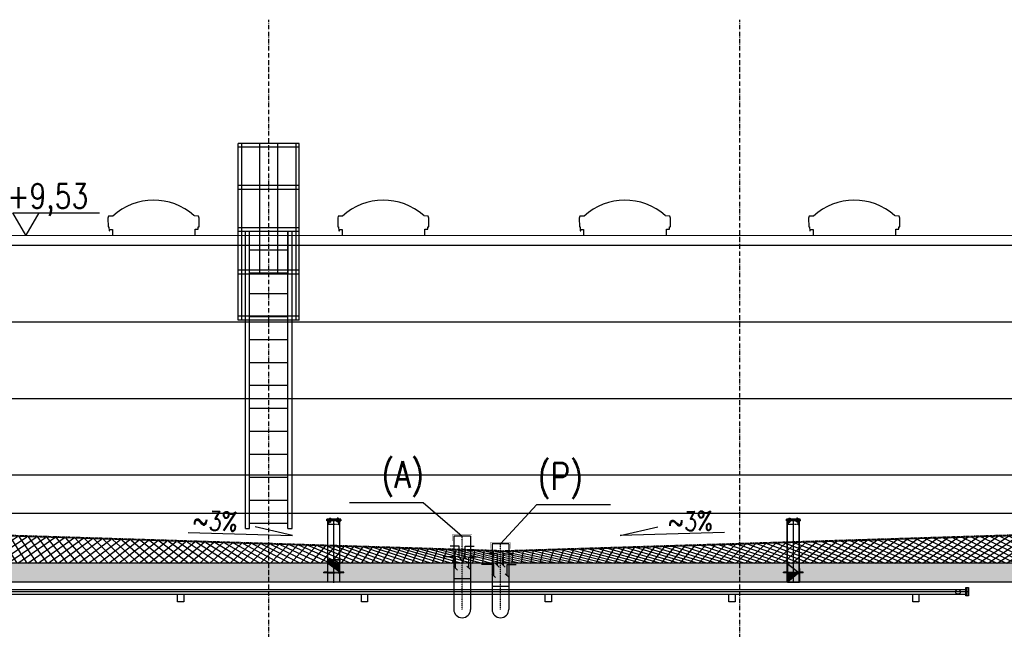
# Model space of a CAD drawing. Header units: centimetres. Extents: x 657501712 to 657529232, y 555122765 to 555182979.
# Tile 34 of 78: x 657503637 to 657504923, y 555124235 to 555125031. Entities that reach past the tile are written whole.
import ezdxf
from ezdxf.enums import TextEntityAlignment as Align

# ---------------------------------------------------------------- set-up
doc = ezdxf.new("R2010")
doc.units = ezdxf.units.CM
doc.header["$LTSCALE"] = 0.1
for name, pattern in [('ZKZOK_PW_06_00_300$0$ACAD_ISO04W100', [30.5, 24, -3, 0.5, -3]), ('ZKZOK_PW_06_00_300$0$ACAD_ISO10W100', [18.5, 12, -3, 0.5, -3]), ('ZKZOK_PW_06_00_300$0$CENTER', [2, 1.25, -0.25, 0.25, -0.25]), ('ZKZOK_PW_06_00_300$0$DASHED', [0.75, 0.5, -0.25]), ('ZKZOK_PW_06_00_300$0$HIDDEN', [0.375, 0.25, -0.125]), ('ZKZOK_PW_06_00_300$0$STRICHPUNKT', [1, 0.5, -0.25, 0, -0.25]), ('ZKZOK_PW_06_00_300$0$STRICHPUNKT2', [12.7, 6.35, -3.175, 0, -3.175])]:
    doc.linetypes.add(name, pattern=pattern)
for name, color, linetype in [('xrefs', 7, 'Continuous'), ('ZKZOK_PW_06_00_300$0$A_GB_100H', 9, 'Continuous'), ('ZKZOK_PW_06_00_300$0$A_GB_101T', 1, 'Continuous'), ('ZKZOK_PW_06_00_300$0$A_GB_262L', 4, 'ZKZOK_PW_06_00_300$0$DASHED'), ('ZKZOK_PW_06_00_300$0$A_GB_300L', 1, 'Continuous'), ('ZKZOK_PW_06_00_300$0$A_GB_360L', 9, 'Continuous'), ('ZKZOK_PW_06_00_300$0$FERMENTER', 7, 'Continuous'), ('ZKZOK_PW_06_00_300$0$G_GB_030L', 7, 'ZKZOK_PW_06_00_300$0$ACAD_ISO04W100'), ('ZKZOK_PW_06_00_300$0$S_GB_102T', 2, 'Continuous'), ('ZKZOK_PW_06_00_300$0$S_GB_201L', 1, 'Continuous'), ('ZKZOK_PW_06_00_300$0$S_GB_301D', 1, 'Continuous'), ('ZKZOK_PW_06_00_300$0$S_GB_303L', 3, 'Continuous'), ('ZKZOK_PW_06_00_300$0$S_GB_307L', 7, 'Continuous'), ('ZKZOK_PW_06_00_300$0$S_GB_309H', 9, 'Continuous'), ('ZKZOK_PW_06_00_300$0$S_GB_309L', 9, 'Continuous'), ('ZKZOK_PW_06_00_300$0$S_GB_400D', 1, 'Continuous'), ('ZKZOK_PW_06_00_300$0$S_GB_401L', 1, 'Continuous'), ('ZKZOK_PW_06_00_300$0$S_GB_402L', 2, 'Continuous'), ('ZKZOK_PW_06_00_300$0$S_GB_403L', 3, 'Continuous'), ('ZKZOK_PW_06_00_300$0$S_GB_407L', 7, 'Continuous'), ('ZKZOK_PW_06_00_300$0$S_GB_409H', 9, 'Continuous'), ('ZKZOK_PW_06_00_300$0$S_GB_409L', 9, 'Continuous'), ('ZKZOK_PW_06_00_300$0$Schweißnaht', 7, 'Continuous'), ('ZKZOK_PW_06_00_300$0$Temp-lanze', 4, 'Continuous')]:
    doc.layers.add(name, color=color, linetype=linetype)
doc.styles.add('ZKZOK_PW_06_00_300$0$ISOCP', font='isocp.shx')
doc.styles.add('ZKZOK_PW_06_00_300$0$ROMANS', font='romans.shx', dxfattribs={"width": 0.8})
doc.dimstyles.new('ZKZOK_PW_06_00_300$0$SST 1_100', dxfattribs={"dimscale": 50, "dimtxt": 4, "dimasz": 3, "dimexe": 2, "dimexo": 6, "dimgap": 2, "dimtad": 1, "dimdec": 0, "dimzin": 1, "dimdsep": 46, "dimtxsty": 'ZKZOK_PW_06_00_300$0$ISOCP', "dimblk": 'ZKZOK_PW_06_00_300$0$_OBLIQUE', "dimcen": 2, "dimdle": 1, "dimclrd": 256, "dimclre": 256, "dimclrt": 256, "dimadec": 0, "dimazin": 0, "dimtfac": 1, "dimtdec": 0, "dimtix": 1, "dimtmove": 2, "dimatfit": 3, "dimldrblk": 'ZKZOK_PW_06_00_300$0$_OBLIQUE', "dimfxl": 4, "dimfxlon": 1, "dimtfill": 1, "dimarcsym": 0})
pattern_1 = [(360, (-606824.3806991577, -35883.3379535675), (3.730349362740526e-14, 111.125), []), (59.99999999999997, (-606824.3806991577, -35883.3379535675), (-96.2370729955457, 55.56250000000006), []), (120, (-606824.3806991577, -35883.3379535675), (-96.23707299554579, -55.56249999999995), [])]
pattern_2 = [(45, (-130, 530), (-2.245064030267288, 2.245064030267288), [])]
pattern_3 = [(45, (-130, 530), (-0.8980256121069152, 0.8980256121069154), []), (135, (-130, 530), (-0.8980256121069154, -0.8980256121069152), [])]

# ---------------------------------------------------------------- blocks, each defined once
blk = doc.blocks.new('ZKZOK_PW_06_00_300$0$A$C4AB840FB')
at = {"color": 9}
for p, q in [((20966.91892206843, -70.99999999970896), (-74.51748066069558, -71)), ((-74.51748066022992, -102.5), (20933.93640272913, -102.499999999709)), ((102.5, -39.5), (20933.93640272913, -39.49999999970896))]:
    blk.add_line(p, q, dxfattribs=at)
for points in [[(10721.63671887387, -102.4999999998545), (10721.63671887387, -203.0024463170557), (10641.02348902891, -203.0024463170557), (10641.02348902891, -102.4999999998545)], [(13121.63671887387, -102.4999999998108), (13121.63671887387, -203.0024463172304), (13041.02348902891, -203.0024463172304), (13041.02348902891, -102.4999999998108)], [(15521.63671887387, -102.4999999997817), (15521.63671887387, -203.0024463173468), (15441.02348902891, -203.0024463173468), (15441.02348902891, -102.4999999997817)], [(17921.63671887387, -102.4999999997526), (17921.63671887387, -203.0024463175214), (17841.02348902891, -203.0024463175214), (17841.02348902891, -102.4999999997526)], [(20321.63671887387, -102.4999999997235), (20321.63671887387, -203.002446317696), (20241.02348902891, -203.002446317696), (20241.02348902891, -102.4999999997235)], [(20947.85818805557, -16.14436657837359), (20947.85818805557, -125.8556334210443), (20933.93640272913, -125.8556334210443), (20933.93640272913, -16.14436657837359)], [(20966.91892206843, -16.14436657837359), (20966.91892206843, -125.8556334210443), (20952.99713674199, -125.8556334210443), (20952.99713674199, -16.14436657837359)]]:
    blk.add_lwpolyline(points, close=True, dxfattribs=at)
blk.add_circle((20831.50839838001, -70.99999999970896), 31.50000000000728, dxfattribs=at)
blk = doc.blocks.new('ZKZOK_PW_06_00_300$0$_OBLIQUE')
at = {"color": 0, "linetype": 'ByBlock'}
blk.add_line((-0.5, -0.5), (0.5, 0.5), dxfattribs=at)
blk = doc.blocks.new('ZKZOK_PW_06_00_300$0$st_113')
for p, q in [((305.0000000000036, 109.5499999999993), (3.637978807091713e-12, 109.5499999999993)), ((305.0000000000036, 109.5499999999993), (305.0000000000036, -109.5499999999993)), ((305.0000000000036, -109.5499999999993), (3.637978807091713e-12, -109.5499999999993))]:
    blk.add_line(p, q)
blk.add_arc((3.637978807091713e-12, 0), 109.5499999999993, 90, 270)
blk = doc.blocks.new('ZKZOK_PW_06_00_300$0$A$C35254FA0')
at = {"layer": 'ZKZOK_PW_06_00_300$0$S_GB_409H'}
h = blk.add_hatch(dxfattribs=at)
h.set_pattern_fill('ANSI31', color=256, style=0)
h.set_pattern_definition(pattern_2)
h.paths.add_polyline_path([(-90, 824), (-90, 814), (-54.5, 814), (-54.5, 824), (-61.1730769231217, 824)])
h.paths.add_polyline_path([(-10, 814), (-10, 824), (-45.5, 824), (-45.5, 814)])
h.paths.add_polyline_path([(10, 824), (10, 814), (45.49999999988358, 814), (45.49999999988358, 824), (38.8269230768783, 824)])
h.paths.add_polyline_path([(90, 814), (90, 824), (54.49999999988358, 824), (54.49999999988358, 814)])
h = blk.add_hatch(dxfattribs=at)
h.set_pattern_fill('ANSI31', color=256, style=0)
h.set_pattern_definition(pattern_2)
h.paths.add_polyline_path([(-90, 812), (-90, 802), (-54.5, 802), (-54.5, 812), (-75, 812)])
h.paths.add_polyline_path([(-20, 802), (-20, 812), (-45.5, 812), (-45.5, 802), (-38.82692307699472, 802)])
h.paths.add_polyline_path([(45.49999999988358, 802), (45.49999999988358, 812), (20, 812), (20, 802)])
h.paths.add_polyline_path([(90, 802), (90, 812), (54.49999999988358, 812), (54.49999999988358, 802), (61.17307692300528, 802)])
h = blk.add_hatch(dxfattribs=at)
h.set_pattern_fill('ANSI37', color=256, scale=0.4, style=0)
h.set_pattern_definition(pattern_3)
h.paths.add_polyline_path([(-74, 802), (-89, 802), (-89, 800), (-74, 800)])
h = blk.add_hatch(dxfattribs=at)
h.set_pattern_fill('ANSI37', color=256, scale=0.4, style=0)
h.set_pattern_definition(pattern_3)
h.paths.add_polyline_path([(0, 814), (0, 812), (45.49999999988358, 812), (45.49999999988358, 814)])
h.paths.add_polyline_path([(-45.5, 814), (-45.5, 812), (0, 812), (0, 814)])
h.paths.add_polyline_path([(75, 812), (75, 814), (54.49999999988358, 814), (54.49999999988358, 812)])
h.paths.add_polyline_path([(-75, 814), (-75, 812), (-54.5, 812), (-54.5, 814)])
h = blk.add_hatch(dxfattribs=at)
h.set_pattern_fill('ANSI31', color=256, style=0)
h.set_pattern_definition(pattern_2)
h.paths.add_polyline_path([(-74, 752), (-64, 752), (-64, 802), (-74, 802)])
h = blk.add_hatch(dxfattribs=at)
h.set_pattern_fill('ANSI31', color=256, style=0)
h.set_pattern_definition([(135, (130, 530), (2.245064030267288, 2.245064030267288), [])])
h.paths.add_polyline_path([(74, 752), (64, 752), (64, 802), (74, 802)])
h = blk.add_hatch(dxfattribs=at)
h.set_pattern_fill('ANSI37', color=256, scale=0.4, style=0)
h.set_pattern_definition([(135, (130, 530), (0.8980256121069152, 0.8980256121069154), []), (45.00000000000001, (130, 530), (0.8980256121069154, -0.8980256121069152), [])])
h.paths.add_polyline_path([(74, 802), (74, 800), (89, 800), (89, 802)])
h = blk.add_hatch(dxfattribs=at)
h.set_pattern_fill('ANSI31', color=256, scale=2, angle=90, style=0)
h.set_pattern_definition([(135, (-130, 25), (-4.490128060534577, -4.490128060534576), [])])
h.paths.add_polyline_path([(-77, 295), (-80, 295), (-80, 245), (-77, 245)])
h.paths.add_polyline_path([(-77, 245), (-80, 245), (-80, 130), (-77, 130)])
h.paths.add_polyline_path([(-77, 130), (-80, 130), (-80, 120), (-77, 120)])
h.paths.add_polyline_path([(-77, 120), (-80, 120), (-80, 114), (-80, 0), (-77, 0)])
h.paths.add_polyline_path([(80, 120), (77, 120), (77, 0), (80, 0)])
h.paths.add_polyline_path([(80, 130), (77, 130), (77, 120), (80, 120)])
h.paths.add_polyline_path([(80, 245), (77, 245), (77, 130), (80, 130), (80, 136)])
h.paths.add_polyline_path([(80, 295), (77, 295), (77, 245), (80, 245)])
h = blk.add_hatch(dxfattribs=at)
h.set_pattern_fill('ANSI31', color=256, angle=90, style=0)
h.set_pattern_definition([(135, (-130, 25), (-2.245064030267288, -2.245064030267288), [])])
h.paths.add_polyline_path([(-80, 130), (-86, 130), (-130, 130), (-130, 120), (-80, 120)])
h.paths.add_polyline_path([(130, 130), (80, 130), (80, 120), (86, 120), (130, 120)])
at = {"layer": 'ZKZOK_PW_06_00_300$0$FERMENTER', "color": 1, "linetype": 'ZKZOK_PW_06_00_300$0$STRICHPUNKT2', "ltscale": 0.75}
for p, q in [((-50, 838.232692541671), (-50, 782.3419031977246)), ((49.99999999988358, 838.232692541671), (49.99999999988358, 782.3419031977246))]:
    blk.add_line(p, q, dxfattribs=at)
at = {"layer": 'ZKZOK_PW_06_00_300$0$S_GB_401L'}
for p, q in [((-59.1730769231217, 825.7307692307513), (-59.1730769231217, 832.6538461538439)), ((-59.1730769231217, 825.7307692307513), (-40.82692307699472, 825.7307692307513)), ((-59.1730769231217, 790.4719379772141), (-59.1730769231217, 798.6642456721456)), ((-56.02009282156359, 834.0384615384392), (-43.97990717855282, 834.0384615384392)), ((-56.02009282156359, 800.04886105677), (-43.97990717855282, 800.04886105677)), ((-56.02009282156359, 789.0873225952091), (-43.97990717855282, 789.0873225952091)), ((-54.15384615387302, 823.9999999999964), (-54.15384615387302, 802)), ((-54.15384615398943, 800.2692307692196), (-54.15384615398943, 800.04886105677)), ((-54.15384615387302, 789.0873225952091), (-54.15384615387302, 785.6257841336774)), ((-54.15384615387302, 785.6257841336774), (-45.84615384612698, 785.6257841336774)), ((-52.86710872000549, 832.6538461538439), (-52.86710872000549, 825.7307692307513)), ((-52.86710872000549, 798.6642456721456), (-52.86710872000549, 790.4719379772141)), ((-47.13289128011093, 832.6538461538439), (-47.13289128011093, 825.7307692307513)), ((-47.13289128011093, 798.6642456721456), (-47.13289128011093, 790.4719379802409)), ((-45.84615384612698, 823.9999999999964), (-45.84615384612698, 802)), ((-45.84615384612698, 800.2692307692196), (-45.84615384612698, 800.04886105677)), ((-45.84615384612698, 789.0873225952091), (-45.84615384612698, 785.6257841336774)), ((-40.82692307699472, 825.7307692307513), (-40.82692307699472, 832.6538461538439)), ((-40.82692307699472, 790.4719379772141), (-40.82692307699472, 798.6642456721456)), ((40.8269230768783, 825.7307692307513), (40.8269230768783, 832.6538461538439)), ((59.1730769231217, 825.7307692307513), (40.8269230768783, 825.7307692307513)), ((40.8269230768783, 790.4719379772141), (40.8269230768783, 798.6642456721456)), ((56.02009282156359, 834.0384615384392), (43.97990717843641, 834.0384615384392)), ((56.02009282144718, 800.04886105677), (43.97990717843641, 800.04886105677)), ((56.02009282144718, 789.0873225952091), (43.97990717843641, 789.0873225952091)), ((45.84615384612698, 823.9999999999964), (45.84615384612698, 802)), ((45.84615384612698, 789.0873225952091), (45.84615384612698, 785.6257841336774)), ((54.15384615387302, 785.6257841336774), (45.84615384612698, 785.6257841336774)), ((47.13289127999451, 832.6538461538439), (47.13289127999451, 825.7307692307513)), ((47.13289127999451, 798.6642456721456), (47.13289127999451, 790.4719379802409)), ((52.86710872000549, 832.6538461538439), (52.86710872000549, 825.7307692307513)), ((52.86710871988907, 798.6642456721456), (52.86710871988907, 790.4719379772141)), ((54.1538461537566, 823.9999999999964), (54.15384615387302, 802)), ((54.15384615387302, 789.0873225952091), (54.15384615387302, 785.6257841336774)), ((59.1730769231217, 825.7307692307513), (59.1730769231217, 832.6538461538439)), ((59.17307692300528, 790.4719379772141), (59.17307692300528, 798.6642456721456))]:
    blk.add_line(p, q, dxfattribs=at)
at = {"layer": 'ZKZOK_PW_06_00_300$0$S_GB_401L', "linetype": 'ZKZOK_PW_06_00_300$0$DASHED', "ltscale": 30}
for p, q in [((74, 752), (-74, 752)), ((-80, 130), (80, 130)), ((-80, 120), (80, 120))]:
    blk.add_line(p, q, dxfattribs=at)
at = {"layer": 'ZKZOK_PW_06_00_300$0$S_GB_401L'}
for points in [[(-61.1730769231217, 824), (-38.82692307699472, 824), (-38.82692307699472, 825.7307692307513), (-61.1730769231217, 825.7307692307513)], [(-61.1730769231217, 800.2692307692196), (-38.82692307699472, 800.2692307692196), (-38.82692307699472, 802), (-61.1730769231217, 802)], [(61.17307692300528, 824), (38.8269230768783, 824), (38.8269230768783, 825.7307692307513), (61.17307692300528, 825.7307692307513)], [(61.17307692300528, 800.2692307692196), (38.8269230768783, 800.2692307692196), (38.8269230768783, 802), (61.17307692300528, 802)]]:
    blk.add_lwpolyline(points, close=True, dxfattribs=at)
for centre, radius, start, end in [((-56.02009282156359, 829.7562367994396), 4.282224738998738, 42.58317655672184, 137.4168234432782), ((-56.02009282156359, 795.7666363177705), 4.282224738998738, 42.58317655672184, 137.4168234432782), ((-56.02009282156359, 793.3695473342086), 4.282224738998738, 222.583176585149, 317.416823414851), ((-50.00000000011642, 830.3777076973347), 3.660753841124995, 38.44533571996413, 141.5546642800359), ((-50, 796.3881072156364), 3.660753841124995, 38.44533571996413, 141.5546642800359), ((-50, 792.7480764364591), 3.660753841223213, 218.4453357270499, 321.5546642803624), ((-43.97990717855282, 829.7562367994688), 4.282224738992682, 42.58317655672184, 137.4168234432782), ((-43.97990717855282, 795.7666363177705), 4.282224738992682, 42.58317655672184, 137.4168234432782), ((-43.97990717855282, 793.3695473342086), 4.282224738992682, 222.5831765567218, 317.416823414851), ((43.97990717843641, 829.7562367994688), 4.282224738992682, 42.58317655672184, 137.4168234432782), ((43.97990717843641, 795.7666363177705), 4.282224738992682, 42.58317655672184, 137.4168234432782), ((43.97990717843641, 793.3695473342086), 4.282224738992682, 222.583176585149, 317.4168234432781), ((50, 830.3777076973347), 3.660753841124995, 38.44533571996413, 141.5546642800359), ((50, 796.3881072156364), 3.660753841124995, 38.44533571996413, 141.5546642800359), ((49.99999999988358, 792.7480764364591), 3.660753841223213, 218.4453357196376, 321.55466427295), ((56.02009282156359, 829.7562367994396), 4.282224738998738, 42.58317655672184, 137.4168234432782), ((56.02009282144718, 795.7666363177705), 4.282224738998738, 42.58317655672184, 137.4168234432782), ((56.02009282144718, 793.3695473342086), 4.282224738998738, 222.583176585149, 317.416823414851)]:
    blk.add_arc(centre, radius, start, end, dxfattribs=at)
at = {"layer": 'ZKZOK_PW_06_00_300$0$S_GB_403L'}
for p, q in [((90, 824), (-90, 824)), ((-90, 814), (-90, 824)), ((-90, 814), (-54.5, 814)), ((-54.5, 812), (-90, 812)), ((-90, 802), (-90, 812)), ((90, 802), (-90, 802)), ((-80, 0), (-80, 800)), ((-77, 0), (-77, 800)), ((-74, 752), (-74, 802)), ((-64, 752), (-64, 802)), ((-54.5, 824), (-54.5, 802)), ((-45.5, 824), (-45.5, 802)), ((-20, 802), (-20, 812)), ((-10, 814), (-10, 824)), ((10, 814), (10, 824)), ((20, 802), (20, 812)), ((45.49999999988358, 824), (45.49999999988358, 802)), ((54.49999999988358, 824), (54.49999999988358, 802)), ((90, 814), (54.49999999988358, 814)), ((90, 812), (54.49999999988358, 812)), ((64, 752), (64, 802)), ((74, 752), (74, 802)), ((77, 0), (77, 800)), ((80, 0), (80, 800)), ((90, 814), (90, 824)), ((90, 812), (90, 802)), ((-64, 752), (-74, 752)), ((64, 752), (74, 752)), ((-130, 120), (-130, 130)), ((-80, 130), (-130, 130)), ((130, 130), (80, 130)), ((130, 120), (130, 130)), ((-80, 120), (-130, 120)), ((130, 120), (80, 120))]:
    blk.add_line(p, q, dxfattribs=at)
for points in [[(-89, 800), (-74, 800), (-74, 802), (-89, 802)], [(89, 800), (74, 800), (74, 802), (89, 802)]]:
    blk.add_lwpolyline(points, close=True, dxfattribs=at)
for points in [[(45.49999999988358, 814), (-45.5, 814)], [(-45.5, 812), (45.49999999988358, 812)]]:
    blk.add_lwpolyline(points, dxfattribs=at)
at = {"layer": 'ZKZOK_PW_06_00_300$0$S_GB_407L', "linetype": 'ZKZOK_PW_06_00_300$0$CENTER', "ltscale": 50}
blk.add_line((0, -7.73833681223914), (0, 830.7140446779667), dxfattribs=at)
at = {"layer": 'ZKZOK_PW_06_00_300$0$S_GB_409L'}
for points in [[(-54.5, 814), (-75, 814), (-75, 812), (-54.5, 812)], [(54.49999999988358, 812), (75, 812), (75, 814), (54.49999999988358, 814)]]:
    blk.add_lwpolyline(points, dxfattribs=at)
at = {"layer": 'ZKZOK_PW_06_00_300$0$Schweißnaht'}
for p, q in [((-86, 130), (-80, 136)), ((86, 130), (80, 136)), ((80, 130), (86, 130)), ((-86, 120), (-80, 114)), ((80, 120), (86, 120)), ((86, 120), (80, 114))]:
    blk.add_line(p, q, dxfattribs=at)
for points in [[(-86, 130), (-80, 136), (-80, 130)], [(86, 130), (80, 136), (80, 130)], [(-86, 120), (-80, 114), (-80, 120)], [(86, 120), (80, 114), (80, 120)]]:
    blk.add_solid(points, dxfattribs=at)
at = {"layer": 'ZKZOK_PW_06_00_300$0$Temp-lanze'}
for p, q in [((-54.5, 814), (-87, 814)), ((-77, 800), (-80, 800)), ((45.49999999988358, 814), (-45.5, 814)), ((45.49999999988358, 812), (-45.5, 812)), ((80, 800), (77, 800)), ((77, 800), (80, 800))]:
    blk.add_line(p, q, dxfattribs=at)
blk = doc.blocks.new('ZKZOK_PW_06_00_300$0$A$C35015063')
at = {"layer": 'ZKZOK_PW_06_00_300$0$S_GB_307L', "ltscale": 100}
for p, q in [((-22.90175363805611, 267.6222872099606), (-22.90175363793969, -282.3777127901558)), ((196.198246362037, 267.6222872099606), (-22.90175363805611, 267.6222872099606)), ((196.198246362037, 267.6222872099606), (196.198246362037, -282.3777127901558))]:
    blk.add_line(p, q, dxfattribs=at)
at = {"layer": 'ZKZOK_PW_06_00_300$0$S_GB_307L', "linetype": 'ZKZOK_PW_06_00_300$0$STRICHPUNKT'}
blk.add_line((86.64824636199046, -587.3777127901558), (86.64824636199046, 267.6222872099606), dxfattribs=at)
at = {"layer": 'ZKZOK_PW_06_00_300$0$S_GB_307L', "ltscale": 100}
for points, const_width in [([(-43.36858960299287, 206.0974858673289), (-43.36858960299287, 285.1031085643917), (214.460547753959, 285.1031085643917), (214.460547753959, 205.9389740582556)], 2), ([(-22.90175363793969, 167.6222872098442), (-22.90175363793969, -22.37771279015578)], 4), ([(196.198246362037, 167.6222872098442), (196.198246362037, -22.37771279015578)], 4)]:
    blk.add_lwpolyline(points, dxfattribs=dict(at, const_width=const_width))
at = {"layer": 'ZKZOK_PW_06_00_300$0$S_GB_307L', "ltscale": 100, "rotation": 89.99999999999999}
blk.add_blockref('ZKZOK_PW_06_00_300$0$st_113', (86.64824636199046, -587.3777127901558), dxfattribs=at)
at = {"layer": 'ZKZOK_PW_06_00_300$0$S_GB_307L', "ltscale": 100}
for points in [[(47.55343079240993, -11.92984812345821), (48.02558948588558, 136.4830335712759), (-69.00780908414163, 136.5984036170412)], [(125.7430619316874, -11.9298481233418), (125.2709032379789, 136.4830335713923), (242.3043018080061, 136.598403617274)], [(-0.4721586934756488, -148.4128816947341), (0, 0), (-161.5642392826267, 0.01832749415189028)], [(173.7686514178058, -148.4128816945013), (173.2964927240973, 2.328306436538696e-10), (290.3298912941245, 0.115370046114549)]]:
    blk.add_leader(points, dimstyle='ZKZOK_PW_06_00_300$0$SST 1_100', override={"dimasz": 1, "dimgap": 2, "dimtad": 0}, dxfattribs=at)
blk = doc.blocks.new('wer')
at = {"layer": 'ZKZOK_PW_06_00_300$0$S_GB_309H'}
h = blk.add_hatch(dxfattribs=at)
h.set_pattern_fill('ANSI33', color=251, scale=20, angle=360, style=0)
h.set_pattern_definition([(44.99999999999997, (-606824.3806915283, -65723.45135498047), (-89.80256121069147, 89.80256121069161), []), (44.99999999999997, (-606734.5780916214, -65723.45135498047), (-89.80256121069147, 89.80256121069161), [63.5, -31.75])])
h.paths.add_polyline_path([(-48633.32567882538, 5000.000001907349), (-48633.32567882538, 5250.000001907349), (-50550.02553367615, 5250.000001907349), (-50550.02553367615, -346.9952535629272), (-50250.02553367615, -346.9950771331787), (-50250.02553272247, 5000.000001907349)])
h.paths.add_polyline_path([(-43614.0577545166, 5123.240466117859), (-43614.0577545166, 5250.000000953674), (-48623.14284229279, 5250.000001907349), (-48626.4540271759, 5000.000001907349), (-25250.02553367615, 5000.000001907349), (-25250.02553367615, 5900.000001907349), (-25550.02553367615, 5900.000000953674), (-25550.02553367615, 5250.000001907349), (-43295.50103855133, 5250.000000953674), (-43295.501039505, 5123.240466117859)])
h.paths.add_polyline_path([(-50550.02553367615, -1099.990693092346), (-50251.09885025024, -1099.990693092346), (-50250.02553367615, -1099.999998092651), (-50250.02553367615, -324.9999980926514), (-50550.02553367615, -370.3764896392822)])
h.paths.add_polyline_path([(-47520.00140953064, -1123.668215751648), (-47520.00140953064, -1423.59672832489), (-27180.91029548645, -1599.312512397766), (-27180.9102973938, -1299.999998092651)])
h = blk.add_hatch(dxfattribs=at)
h.set_pattern_fill('NET3', color=251, scale=35, angle=-2.067360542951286e-14)
h.set_pattern_definition(pattern_1)
h.paths.add_polyline_path([(-43800.02554225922, 5684.830983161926), (-43800.02554225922, 5250.000001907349), (-34675.02554130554, 5250.000001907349), (-34675.02554130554, 5400.080983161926)])
h = blk.add_hatch(dxfattribs=at)
h.set_pattern_fill('NET3', color=251, scale=35, angle=-2.067360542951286e-14)
h.set_pattern_definition(pattern_1)
h.paths.add_polyline_path([(-25550.02554130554, 5684.830985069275), (-25550.02554130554, 5250.000001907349), (-34675.02554130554, 5250.000001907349), (-34675.02554130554, 5400.080983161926)])
at = {"layer": 'ZKZOK_PW_06_00_300$0$A_GB_100H', "color": 251}
for points in [[(-38661.62242507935, 9530.167405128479), (-38661.62241840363, 9607.305846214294), (-38620.86512851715, 9607.304307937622), (-38620.84684085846, 9641.520659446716), (-38610.8235168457, 9641.520281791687), (-38608.39361572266, 9642.213416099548), (-38609.60043334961, 9751.890001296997), (-38616.57211208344, 9778.280972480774), (-38671.84194374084, 9781.929728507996), (-38676.88852882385, 9786.694271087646, 0.386643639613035), (-39736.73614215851, 9779.43091583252), (-39792.00587654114, 9778.280970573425), (-39800.18437385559, 9751.566584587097), (-39797.77073478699, 9641.566586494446), (-39787.73114585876, 9641.566210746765), (-39785.60486793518, 9588.600771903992), (-39778.41492652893, 9588.60077381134), (-39780.08079910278, 9606.706727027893), (-39742.22024536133, 9606.706723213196), (-39742.22024917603, 9530.167405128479)], [(-35661.6224193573, 9530.16603565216), (-35661.62241363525, 9607.30447769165), (-35620.86512374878, 9607.302939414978), (-35620.84683609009, 9641.519289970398), (-35610.82351112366, 9641.518912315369), (-35608.39361095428, 9642.21204662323), (-35609.60042953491, 9751.888630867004), (-35616.57210540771, 9778.279602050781), (-35671.84193897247, 9781.928359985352), (-35676.88852310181, 9786.692902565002, 0.386643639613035), (-36736.73613548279, 9779.429546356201), (-36792.00587177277, 9778.279602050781), (-36800.18436813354, 9751.565217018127), (-36797.77072906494, 9641.565217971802), (-36787.73114013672, 9641.564841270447), (-36785.60486125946, 9588.599402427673), (-36778.41492366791, 9588.599404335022), (-36780.08079242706, 9606.705357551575), (-36742.22023963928, 9606.705352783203), (-36742.22024536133, 9530.166036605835)], [(-32507.52422904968, 9530.168533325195), (-32507.52422142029, 9607.30697631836), (-32466.76692962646, 9607.305438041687), (-32466.74864196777, 9641.521787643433), (-32456.72531986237, 9641.521411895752), (-32454.29541873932, 9642.214545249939), (-32455.5022354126, 9751.891131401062), (-32462.4739151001, 9778.282101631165), (-32517.74374580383, 9781.930857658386), (-32522.79033088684, 9786.695401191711, 0.386643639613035), (-33582.63794517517, 9779.43204498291), (-33637.9076795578, 9778.28210067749), (-33646.08617591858, 9751.567713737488), (-33643.6725358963, 9641.56771659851), (-33633.63294792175, 9641.567337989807), (-33631.50666999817, 9588.601901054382), (-33624.31673049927, 9588.601903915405), (-33625.98260211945, 9606.707856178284), (-33588.12204742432, 9606.707854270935), (-33588.12205123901, 9530.168535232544)], [(-29511.62242507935, 9530.168507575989), (-29511.62241649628, 9607.306949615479), (-29470.86512565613, 9607.30541229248), (-29470.84683990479, 9641.521761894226), (-29460.82351398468, 9641.521384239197), (-29458.39361381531, 9642.214518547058), (-29459.60043239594, 9751.891104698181), (-29466.57211017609, 9778.282075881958), (-29521.8419418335, 9781.930830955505), (-29526.8885269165, 9786.695375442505, 0.386643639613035), (-30586.73614120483, 9779.432019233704), (-30642.00587463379, 9778.282073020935), (-30650.18437194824, 9751.56768989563), (-30647.77073287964, 9641.56768989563), (-30637.73114204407, 9641.567313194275), (-30635.60486698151, 9588.601875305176), (-30628.41492652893, 9588.601877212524), (-30630.08079719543, 9606.707827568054), (-30592.22024345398, 9606.70782661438), (-30592.22024726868, 9530.168509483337)]]:
    blk.add_lwpolyline(points, format="xyb", dxfattribs=at)
at = {"layer": 'ZKZOK_PW_06_00_300$0$A_GB_101T', "color": 251}
for p, q in [((-40873.21554851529, 9530.000425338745), (-41043.1649157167, 9824.361342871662)), ((-41043.1649157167, 9824.361342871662), (-39910.28617679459, 9824.361342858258)), ((-40703.26618131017, 9824.361342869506), (-40873.21554851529, 9530.000425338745))]:
    blk.add_line(p, q, dxfattribs=at)
at = {"layer": 'ZKZOK_PW_06_00_300$0$A_GB_262L', "color": 251, "linetype": 'ZKZOK_PW_06_00_300$0$HIDDEN', "ltscale": 500}
for q in [(-43695.02553653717, 5691.558906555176), (-25650.0255355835, 5691.71493434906)]:
    blk.add_line((-34675.02554225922, 5410.085483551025), q, dxfattribs=at)
at = {"layer": 'ZKZOK_PW_06_00_300$0$A_GB_300L', "color": 251}
for p, q in [((-43700.02552986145, 9400.000281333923), (-22242.40754795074, 9400.000282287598)), ((-43700.02552986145, 8400.000282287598), (-25645.0255317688, 8400.000281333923)), ((-43700.0255317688, 7400.000281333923), (-25645.02553367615, 7400.000281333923)), ((-43700.0255317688, 6400.000282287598), (-25645.0255355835, 6400.000283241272))]:
    blk.add_line(p, q, dxfattribs=at)
blk.add_lwpolyline([(-43699.87222957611, 9530.228816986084), (-12845.02549362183, 9527.735767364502)], dxfattribs=at)
at = {"layer": 'ZKZOK_PW_06_00_300$0$A_GB_360L', "color": 251, "linetype": 'Continuous', "ltscale": 10}
for p, q in [((-37301.5078830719, 10728.29376411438), (-38101.5078830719, 10728.29376506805)), ((-38101.50788593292, 8421.90311717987), (-38101.5078830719, 10728.29376506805)), ((-37301.50788211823, 10678.29375934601), (-38101.5078830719, 10678.29375934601)), ((-38054.30586528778, 10728.29376506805), (-38054.3058681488, 8421.903116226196)), ((-37819.20048999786, 10728.29376411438), (-37819.20049285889, 9021.903126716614)), ((-37583.81527805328, 10728.29376411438), (-37583.81528091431, 9021.903128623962)), ((-37348.70990085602, 10728.29376411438), (-37348.70990562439, 8421.903120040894)), ((-37301.50788879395, 8421.903120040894), (-37301.5078830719, 10728.29376411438)), ((-37301.5078830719, 10178.29375934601), (-38101.5078830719, 10178.29375934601)), ((-37301.5078830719, 10128.29375743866), (-38101.5078830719, 10128.29375839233)), ((-37301.5078830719, 9628.29376411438), (-38101.5078830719, 9628.29376411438)), ((-37301.50788593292, 9578.293771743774), (-38101.50788593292, 9578.2937707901)), ((-38004.08028507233, 5699.999990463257), (-38004.08028411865, 9578.293773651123)), ((-37950.0255317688, 5699.999992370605), (-37950.02553272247, 9578.293772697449)), ((-37450.02553272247, 9578.293772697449), (-37450.0255355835, 9021.903128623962)), ((-37450.02552986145, 5699.999992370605), (-37450.02553272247, 9578.293772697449)), ((-37395.97078132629, 5699.999992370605), (-37395.97078227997, 9578.293772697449)), ((-37450.02553272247, 9336.610780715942), (-37950.0255317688, 9336.610776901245)), ((-37301.50788497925, 9071.903135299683), (-38101.50788593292, 9071.903135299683)), ((-37301.5078868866, 9021.903128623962), (-38101.5078868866, 9021.90312576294)), ((-37450.0255317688, 9036.61077785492), (-37950.02553272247, 9036.610780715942)), ((-37450.02552986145, 8765.857549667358), (-37950.02553272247, 8765.857548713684)), ((-37301.5078868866, 8471.903120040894), (-38101.50788593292, 8471.903120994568)), ((-37301.50788593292, 8421.903120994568), (-38101.50788497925, 8421.90311908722)), ((-37450.02553272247, 8465.857548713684), (-37950.02552986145, 8465.857549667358)), ((-37450.0255317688, 8165.857548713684), (-37950.02552986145, 8165.857549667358)), ((-37450.02552986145, 7865.857549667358), (-37950.0255317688, 7865.857549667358)), ((-37450.0255317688, 7565.857546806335), (-37950.02553367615, 7565.857549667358)), ((-37450.02553367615, 7265.857549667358), (-37950.0255317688, 7265.857548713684)), ((-37450.0255317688, 6965.857550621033), (-37950.02552986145, 6965.857548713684)), ((-37450.02552986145, 6665.857548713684), (-37950.02552986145, 6665.857548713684)), ((-37450.0255279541, 6365.857548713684), (-37950.02552890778, 6365.857545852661)), ((-37450.02552604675, 6065.857545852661), (-37950.02552604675, 6065.857545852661)), ((-38004.080286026, 5699.999989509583), (-37950.02552986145, 5699.999989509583)), ((-37450.02552700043, 5765.857544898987), (-37950.02552700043, 5765.857544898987)), ((-37450.02552986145, 5699.999992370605), (-37395.97078132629, 5699.999992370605))]:
    blk.add_line(p, q, dxfattribs=at)
at = {"layer": 'ZKZOK_PW_06_00_300$0$G_GB_030L', "color": 251, "linetype": 'ZKZOK_PW_06_00_300$0$ACAD_ISO10W100', "ltscale": 50}
for p, q in [((-37700.0255355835, -7945.887768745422), (-37700.02553367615, 12344.07594203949)), ((-37700.0255355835, -7945.887766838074), (-37700.02553272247, 12344.07594203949)), ((-31550.0255355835, -7945.887769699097), (-31550.02553367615, 12344.07594013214)), ((-31550.0255355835, -7945.887769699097), (-31550.02553272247, 12344.07594203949))]:
    blk.add_line(p, q, dxfattribs=at)
at = {"layer": 'ZKZOK_PW_06_00_300$0$S_GB_201L', "color": 251}
for points in [[(-38750.47194385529, 5650.2516040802), (-37388.95449256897, 5609.406080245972), (-37878.9192276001, 5722.232825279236)], [(-38750.47194290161, 5650.2516040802), (-37388.95449256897, 5609.406080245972), (-37878.91922664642, 5722.232825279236)], [(-31749.57912349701, 5650.251603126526), (-33111.096575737, 5609.406081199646), (-32621.1318397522, 5722.232825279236)], [(-31749.57912254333, 5650.251601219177), (-33111.096575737, 5609.40608215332), (-32621.13183879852, 5722.232827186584)]]:
    blk.add_lwpolyline(points, dxfattribs=at)
at = {"layer": 'ZKZOK_PW_06_00_300$0$S_GB_301D', "color": 251}
for p, q in [((-36645.09043884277, 6040.194704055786), (-35684.43602180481, 6040.194703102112)), ((-35684.43602180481, 6040.194703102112), (-35175.02555847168, 5600.000034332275)), ((-34675.02554702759, 5500.000025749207), (-34199.21291065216, 6016.017825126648)), ((-34199.21291065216, 6016.017824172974), (-33238.55849266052, 6016.017823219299))]:
    blk.add_line(p, q, dxfattribs=at)
at = {"layer": 'ZKZOK_PW_06_00_300$0$S_GB_303L', "color": 251, "linetype": 'Continuous'}
for p, q in [((-25550.02553367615, 5250.000001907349), (-43750.0255355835, 5250.000001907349)), ((-25550.02553367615, 5250.000001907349), (-43750.02553367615, 5250.000001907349)), ((-25250.0255355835, 5000.000001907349), (-50250.02553367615, 5000.000001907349)), ((-25250.0255355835, 5000.000001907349), (-50250.02553272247, 5000.000001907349))]:
    blk.add_line(p, q, dxfattribs=at)
at = {"layer": 'ZKZOK_PW_06_00_300$0$S_GB_307L', "color": 251, "ltscale": 100}
for p, q in [((-35284.57554244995, 5600.000001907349), (-35284.5755405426, 5050.000001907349)), ((-35065.47554016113, 5600.000001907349), (-35284.57554244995, 5600.000001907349)), ((-35284.57554244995, 5600.000001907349), (-35284.5755405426, 5050.000001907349)), ((-35065.47554016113, 5600.000001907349), (-35284.57554244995, 5600.000001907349)), ((-35065.47554016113, 5600.000001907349), (-35065.47554206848, 5050.000001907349)), ((-35065.47554016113, 5600.000001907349), (-35065.47554206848, 5050.000001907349)), ((-34784.57554626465, 5500.000002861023), (-34784.57554626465, 4950.000001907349)), ((-34565.47554588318, 5500.000002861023), (-34784.57554626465, 5500.000002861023)), ((-34784.57554626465, 5500.000002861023), (-34784.57554626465, 4950.000001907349)), ((-34565.47554588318, 5500.000002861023), (-34784.57554626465, 5500.000002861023)), ((-34565.47554588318, 5500.000002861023), (-34565.47554588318, 4950.000001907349)), ((-34565.47554588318, 5500.000002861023), (-34565.47554588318, 4950.000001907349))]:
    blk.add_line(p, q, dxfattribs=at)
at = {"layer": 'ZKZOK_PW_06_00_300$0$S_GB_307L', "color": 251, "linetype": 'ZKZOK_PW_06_00_300$0$STRICHPUNKT'}
for p, q in [((-35175.02554321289, 4645.000000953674), (-35175.02554130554, 5600.000002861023)), ((-35175.02554321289, 4645.000000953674), (-35175.02554130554, 5600.000002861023)), ((-34675.02554607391, 4645.000001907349), (-34675.02554607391, 5500.000001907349)), ((-34675.02554607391, 4645.000001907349), (-34675.02554607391, 5500.000001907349))]:
    blk.add_line(p, q, dxfattribs=at)
at = {"layer": 'ZKZOK_PW_06_00_300$0$S_GB_307L', "color": 251}
for p, q in [((-35284.5755405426, 5050.000001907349), (-35284.57554244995, 4645)), ((-35284.5755405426, 5050.000001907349), (-35065.47554206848, 5050.000001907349)), ((-35284.5755405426, 5050.000001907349), (-35284.57554244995, 4645)), ((-35065.47554206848, 5050.000001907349), (-35065.47554302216, 4645)), ((-35065.47554206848, 5050.000001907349), (-35065.47554302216, 4645)), ((-34784.57554626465, 4950.000001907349), (-34565.47554588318, 4950.000001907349)), ((-34784.57554626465, 4950.000001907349), (-34784.57554626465, 4645.000001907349)), ((-34784.57554626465, 4950.000001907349), (-34565.47554588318, 4950.000001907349)), ((-34784.57554626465, 4950.000001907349), (-34784.57554626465, 4645.000001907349)), ((-34565.47554588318, 4950.000001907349), (-34565.47554683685, 4645.000001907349)), ((-34565.47554588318, 4950.000001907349), (-34565.47554683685, 4645.000001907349))]:
    blk.add_line(p, q, dxfattribs=at)
at = {"layer": 'ZKZOK_PW_06_00_300$0$S_GB_307L', "color": 251, "ltscale": 100}
for points, const_width in [([(-35305.04237747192, 5538.475200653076), (-35305.04237747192, 5617.480823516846), (-35047.2132396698, 5617.480823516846), (-35047.2132396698, 5538.316689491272)], 2), ([(-35305.04237747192, 5538.475200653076), (-35305.04237747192, 5617.480823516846), (-35047.2132396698, 5617.480823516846), (-35047.2132396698, 5538.316689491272)], 2), ([(-35284.57554149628, 5500.000001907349), (-35284.57554149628, 5310.000001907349)], 4), ([(-35065.47554206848, 5500.000001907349), (-35065.47554016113, 5310.000001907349)], 4), ([(-34805.04238128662, 5438.475200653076), (-34805.04238128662, 5517.480823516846), (-34547.21324539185, 5517.480823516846), (-34547.21324539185, 5438.316689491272)], 2), ([(-34805.04238128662, 5438.475200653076), (-34805.04238128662, 5517.480823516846), (-34547.21324539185, 5517.480823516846), (-34547.21324539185, 5438.316689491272)], 2), ([(-34784.57554626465, 5400.000002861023), (-34784.57554626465, 5210.000001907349)], 4), ([(-34784.57554626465, 5400.000002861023), (-34784.57554626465, 5210.000001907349)], 4), ([(-34565.47554588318, 5400.000002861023), (-34565.47554588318, 5210.000002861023)], 4), ([(-34565.47554588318, 5400.000002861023), (-34565.47554588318, 5210.000002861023)], 4)]:
    blk.add_lwpolyline(points, dxfattribs=dict(at, const_width=const_width))
at = {"layer": 'ZKZOK_PW_06_00_300$0$S_GB_307L', "color": 251}
for centre in [(-35175.02554321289, 4645.000000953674), (-35175.02554321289, 4645.000000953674), (-34675.02554607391, 4645.000001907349), (-34675.02554607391, 4645.000001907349)]:
    blk.add_arc(centre, 109.5499999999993, 180, 0, dxfattribs=at)
at = {"layer": 'ZKZOK_PW_06_00_300$0$S_GB_309L', "color": 251, "ltscale": 100}
for q in [(-43800.02554321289, 5684.830983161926), (-25550.02554225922, 5684.830985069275)]:
    blk.add_line((-34675.02554225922, 5400.080983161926), q, dxfattribs=at)
at = {"layer": 'ZKZOK_PW_06_00_300$0$S_GB_402L', "color": 251}
blk.add_line((-43695.02553367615, 5900.000001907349), (-25650.0255355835, 5899.999974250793), dxfattribs=at)
at = {"color": 251}
for p in [(-49531.46347999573, 4946.000002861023), (-49531.46347999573, 4946.000003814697)]:
    blk.add_blockref('ZKZOK_PW_06_00_300$0$A$C4AB840FB', p, dxfattribs=at)
at = {"layer": 'ZKZOK_PW_06_00_300$0$S_GB_307L', "color": 251}
blk.add_blockref('ZKZOK_PW_06_00_300$0$A$C35015063', (-34761.67379283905, 5232.377716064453), dxfattribs=at)
at = {"layer": 'ZKZOK_PW_06_00_300$0$S_GB_400D', "color": 251}
for p in [(-36849.9420375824, 5000.000001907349), (-30849.9420375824, 5000.000001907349)]:
    blk.add_blockref('ZKZOK_PW_06_00_300$0$A$C35254FA0', p, dxfattribs=at)
at = {"layer": 'ZKZOK_PW_06_00_300$0$A_GB_101T', "color": 251, "style": 'ZKZOK_PW_06_00_300$0$ROMANS', "width": 0.8000000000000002}
blk.add_text('+9,53', height=319.9999999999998, dxfattribs=at).set_placement((-41109.9473028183, 9881.56869506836, -1.651726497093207e-05))
at = {"layer": 'ZKZOK_PW_06_00_300$0$S_GB_102T', "color": 251, "style": 'ZKZOK_PW_06_00_300$0$ROMANS', "width": 0.8}
for s, p in [('(A) ', (-35856.50595569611, 6230.431181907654)), ('(P) ', (-33798.5908241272, 6206.254302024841))]:
    blk.add_text(s, height=350, dxfattribs=at).set_placement(p, align=Align.CENTER)
at = {"layer": 'ZKZOK_PW_06_00_300$0$S_GB_102T', "color": 251, "linetype": 'Continuous', "style": 'ZKZOK_PW_06_00_300$0$ROMANS', "width": 0.8000005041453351}
for rotation, p in [(358.2816766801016, (-38694.58869743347, 5682.813284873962)), (358.2816766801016, (-38694.5886964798, 5682.813286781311)), (1.718323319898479, (-32481.34919166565, 5662.536680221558)), (1.718323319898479, (-32481.34919166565, 5662.536681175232))]:
    blk.add_text('~3%%%', height=250, rotation=rotation, dxfattribs=at).set_placement(p)
at = {"layer": 'ZKZOK_PW_06_00_300$0$S_GB_307L', "color": 251, "ltscale": 100}
for points in [[(-35214.12035751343, 5320.447866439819), (-35213.64819908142, 5468.86074924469), (-35330.68159675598, 5468.976118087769)], [(-35135.93072605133, 5320.447866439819), (-35136.40288352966, 5468.860750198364), (-35019.3694858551, 5468.976118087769)], [(-35262.14594745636, 5183.964833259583), (-35261.67378807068, 5332.377716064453), (-35423.23802852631, 5332.396042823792)], [(-35087.9051361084, 5183.964834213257), (-35088.37729454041, 5332.377715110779), (-34971.34389686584, 5332.493084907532)], [(-34714.12036132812, 5220.447866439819), (-34713.64820289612, 5368.860747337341), (-34830.68160057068, 5368.976119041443)], [(-34714.12036132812, 5220.447866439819), (-34713.64820289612, 5368.860747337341), (-34830.68160057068, 5368.976119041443)], [(-34635.93072891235, 5220.447866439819), (-34636.40288925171, 5368.86074924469), (-34519.36949157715, 5368.976119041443)], [(-34635.93072891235, 5220.447866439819), (-34636.40288925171, 5368.86074924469), (-34519.36949157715, 5368.976119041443)], [(-34762.14595127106, 5083.964834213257), (-34761.67379283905, 5232.377716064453), (-34923.238032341, 5232.396042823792)], [(-34762.14595127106, 5083.964834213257), (-34761.67379283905, 5232.377716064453), (-34923.238032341, 5232.396042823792)], [(-34587.9051399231, 5083.964834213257), (-34588.37730026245, 5232.377716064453), (-34471.34390163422, 5232.493085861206)], [(-34587.9051399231, 5083.964834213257), (-34588.37730026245, 5232.377716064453), (-34471.34390163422, 5232.493085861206)]]:
    blk.add_leader(points, dimstyle='ZKZOK_PW_06_00_300$0$SST 1_100', override={"dimasz": 1, "dimgap": 2, "dimtad": 0}, dxfattribs=at)

msp = doc.modelspace()

# ---------------------------------------------------------------- block references
at = {"layer": 'xrefs', "xscale": 0.1, "yscale": 0.1, "zscale": 0.1}
msp.add_blockref('wer', (657507732.19427, 555123796.7207938), dxfattribs=at)

doc.saveas('drawing.dxf')
